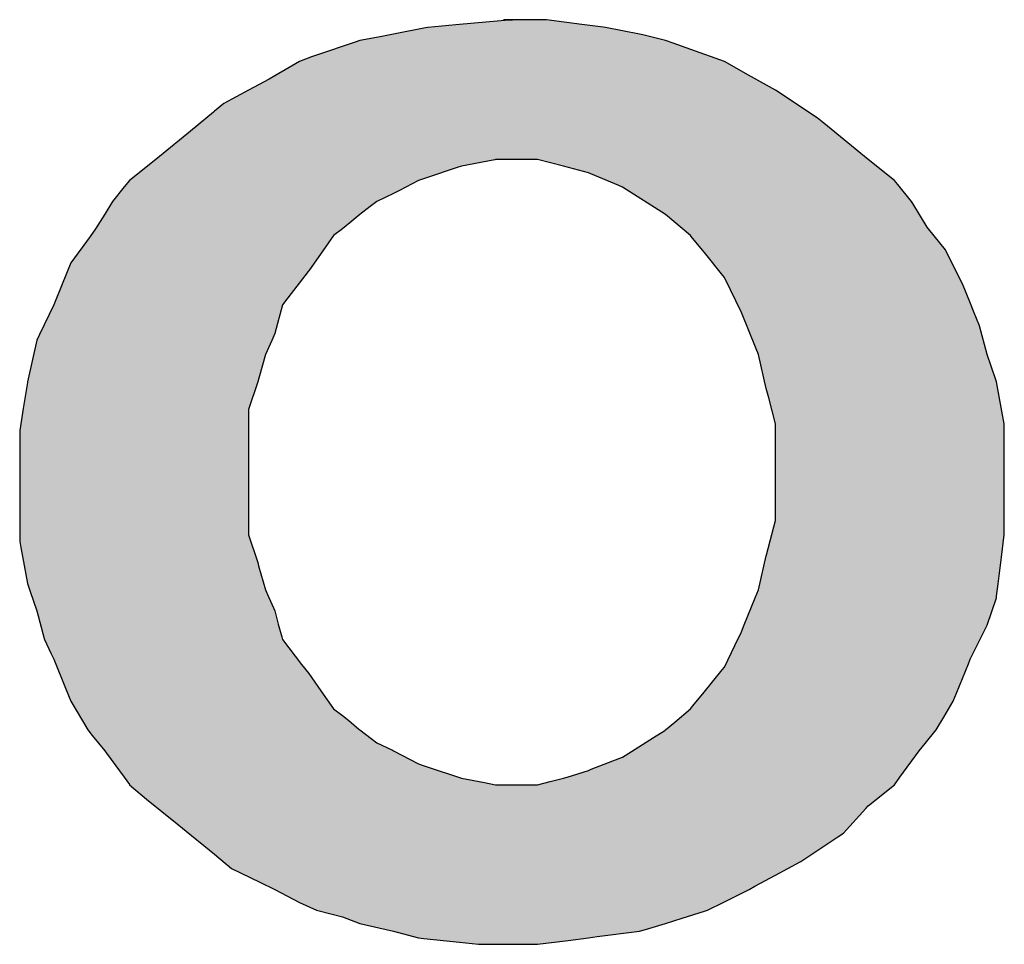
# Model space of a CAD drawing. Extents: x 520.1 to 598, y 318.7 to 360.7.
# Tile 9 of 15: x 589.858 to 590.107, y 329.064 to 329.297. Entities that reach past the tile are written whole.
import ezdxf

# ---------------------------------------------------------------- set-up
doc = ezdxf.new("R2010")
doc.units = 0
doc.layers.add('CARIMBO', color=7, linetype='CONTINUOUS')

msp = doc.modelspace()

# ---------------------------------------------------------------- hatches: boundary and pattern name
at = {"layer": 'CARIMBO'}
h = msp.add_hatch(color=7, dxfattribs=at)
h.paths.add_polyline_path([(589.90758, 329.27379), (589.90989, 329.27577), (589.91615, 329.27907), (589.92132, 329.28191), (589.92274, 329.28269), (589.929, 329.28631), (589.93201, 329.28747), (589.93328, 329.28796), (589.943, 329.2912), (589.94416, 329.29158), (589.94929, 329.29257), (589.95272, 329.29323), (589.96076, 329.29478), (589.96129, 329.29488), (589.96839, 329.29554), (589.97685, 329.29632), (589.9807, 329.29667), (589.9827, 329.29686), (589.9887, 329.29686), (589.99127, 329.29686), (590.00014, 329.29567), (590.00552, 329.29496), (590.0061, 329.29488), (590.01466, 329.29323), (590.01552, 329.29302), (590.02125, 329.29158), (590.02312, 329.29092), (590.02761, 329.28933), (590.03608, 329.28631), (590.04209, 329.28292), (590.04893, 329.27907), (590.05947, 329.27215), (590.06115, 329.27077), (590.07232, 329.2616), (590.07891, 329.25633), (590.07972, 329.25533), (590.08319, 329.25106), (590.08351, 329.25055), (590.08719, 329.2446), (590.08748, 329.24414), (590.09176, 329.23887), (590.09489, 329.23261), (590.09604, 329.2303), (590.09806, 329.22533), (590.09884, 329.22342), (590.10033, 329.21976), (590.1023, 329.21251), (590.10443, 329.20613), (590.10461, 329.20559), (590.10599, 329.1982), (590.10659, 329.19505), (590.10659, 329.19088), (590.10659, 329.18978), (590.10659, 329.18051), (590.10659, 329.17923), (590.10659, 329.17621), (590.10659, 329.1687), (590.10659, 329.16704), (590.10588, 329.16143), (590.10505, 329.15477), (590.10466, 329.15161), (590.10461, 329.15123), (590.1023, 329.14431), (590.09802, 329.13574), (590.09756, 329.13462), (590.09453, 329.12715), (590.09374, 329.1252), (590.09136, 329.12118), (590.08945, 329.11795), (590.08666, 329.11452), (590.08517, 329.11268), (590.0803, 329.10602), (590.07891, 329.10412), (590.07232, 329.09884), (590.0717, 329.09815), (590.06606, 329.09192), (590.06464, 329.09098), (590.05519, 329.08468), (590.04893, 329.08138), (590.04376, 329.07854), (590.04234, 329.07776), (590.03588, 329.07453), (590.0318, 329.07249), (590.03105, 329.07225), (590.02539, 329.07049), (590.02125, 329.06919), (590.01614, 329.06766), (590.01466, 329.06721), (590.00402, 329.06585), (590.00181, 329.06557), (589.99669, 329.06491), (589.98896, 329.06392), (589.98857, 329.06392), (589.98468, 329.06392), (589.9829, 329.06392), (589.97414, 329.06392), (589.96934, 329.06444), (589.96036, 329.06542), (589.95898, 329.06557), (589.95363, 329.06698), (589.95272, 329.06721), (589.94416, 329.06919), (589.93987, 329.07084), (589.9372, 329.07151), (589.93328, 329.07249), (589.929, 329.07446), (589.92274, 329.07776), (589.91903, 329.07955), (589.91187, 329.08303), (589.90758, 329.08665), (589.90492, 329.08881), (589.90179, 329.09133), (589.89817, 329.09425), (589.89045, 329.10049), (589.88617, 329.10411), (589.88479, 329.10599), (589.88034, 329.11209), (589.87991, 329.11268), (589.87678, 329.11653), (589.87563, 329.11795), (589.87134, 329.1252), (589.87001, 329.12848), (589.86706, 329.13574), (589.86634, 329.13729), (589.86475, 329.14069), (589.86467, 329.14098), (589.86278, 329.14794), (589.86116, 329.15277), (589.86047, 329.15485), (589.85878, 329.16386), (589.85849, 329.1654), (589.85849, 329.1701), (589.85849, 329.17396), (589.85849, 329.17923), (589.85849, 329.17994), (589.85849, 329.18451), (589.85849, 329.19174), (589.85849, 329.1934), (589.85938, 329.1989), (589.86044, 329.20542), (589.86047, 329.20559), (589.86278, 329.21614), (589.86345, 329.21754), (589.86706, 329.22503), (589.86741, 329.22589), (589.87044, 329.23336), (589.87134, 329.23558), (589.87621, 329.24224), (589.8776, 329.24414), (589.87991, 329.24787), (589.88189, 329.25106), (589.88485, 329.25471), (589.88617, 329.25633), (589.89276, 329.2616), (589.89373, 329.2624), (589.90151, 329.2688), (589.9073, 329.27356)])
h.paths.add_polyline_path([(590.02125, 329.24776), (590.02751, 329.24249), (590.02771, 329.24225), (590.03136, 329.23775), (590.03536, 329.23284), (590.03608, 329.23195), (590.0376, 329.22879), (590.04026, 329.22326), (590.04036, 329.22305), (590.04406, 329.21395), (590.04464, 329.21251), (590.04662, 329.20394), (590.04722, 329.20162), (590.04893, 329.19505), (590.04893, 329.19339), (590.04893, 329.18876), (590.04893, 329.18648), (590.04893, 329.18286), (590.04893, 329.17923), (590.04893, 329.17653), (590.04893, 329.17345), (590.04893, 329.17067), (590.0467, 329.16206), (590.04662, 329.16177), (590.04464, 329.15321), (590.04382, 329.15119), (590.04107, 329.14442), (590.04036, 329.14266), (590.03869, 329.13919), (590.03608, 329.13377), (590.03548, 329.13304), (590.03097, 329.12748), (590.02812, 329.12398), (590.02751, 329.12322), (590.02355, 329.11989), (590.02125, 329.11795), (590.02105, 329.11782), (590.01816, 329.11599), (590.01266, 329.11248), (590.01038, 329.11103), (590.00798, 329.11011), (590.00251, 329.10801), (590.00181, 329.10774), (589.99648, 329.10606), (589.99555, 329.10576), (589.99214, 329.10491), (589.98896, 329.10412), (589.98468, 329.10412), (589.9837, 329.10412), (589.97842, 329.10412), (589.9756, 329.10466), (589.96985, 329.10576), (589.96094, 329.10874), (589.96018, 329.10899), (589.95898, 329.10939), (589.95272, 329.11268), (589.95247, 329.1128), (589.94844, 329.11466), (589.94416, 329.11795), (589.94398, 329.1181), (589.94139, 329.12029), (589.93987, 329.12158), (589.93757, 329.12322), (589.93437, 329.12776), (589.93131, 329.13212), (589.92953, 329.13443), (589.92472, 329.14069), (589.92452, 329.14142), (589.92365, 329.14461), (589.92274, 329.14794), (589.92096, 329.15201), (589.92043, 329.15321), (589.9187, 329.15927), (589.91846, 329.16013), (589.91615, 329.16704), (589.91615, 329.16946), (589.91615, 329.17232), (589.91615, 329.17923), (589.91615, 329.18286), (589.91615, 329.18312), (589.91615, 329.18648), (589.91615, 329.19227), (589.91615, 329.1934), (589.91615, 329.19867), (589.91846, 329.20559), (589.91872, 329.20653), (589.92043, 329.21251), (589.92199, 329.21606), (589.92274, 329.21778), (589.92472, 329.22503), (589.92604, 329.22675), (589.93114, 329.23338), (589.93131, 329.2336), (589.9362, 329.24056), (589.93757, 329.24249), (589.93987, 329.24414), (589.94172, 329.2457), (589.94416, 329.24776), (589.94419, 329.24779), (589.9468, 329.2498), (589.94844, 329.25106), (589.95272, 329.25304), (589.95417, 329.2538), (589.95898, 329.25633), (589.96103, 329.25701), (589.96873, 329.25958), (589.96985, 329.25996), (589.97824, 329.26157), (589.97842, 329.2616), (589.98468, 329.2616), (589.98825, 329.2616), (589.98896, 329.2616), (589.99555, 329.25996), (590.00181, 329.25831), (590.00242, 329.25805), (590.00948, 329.25507), (590.01038, 329.25468)], flags=16)

# ---------------------------------------------------------------- linework, layer by layer
at = {"layer": 'CARIMBO', "color": 7, "invisible_edges": 5}
for points in [[(589.97685, 329.29632), (590.10033, 329.21976), (590.09884, 329.22342), (589.9807, 329.29667)], [(589.9804, 329.29686), (589.9804, 329.29686), (589.9827, 329.29686)], [(589.9807, 329.29667), (590.09884, 329.22342), (590.09806, 329.22533), (589.9827, 329.29686)], [(589.9827, 329.29686), (590.09806, 329.22533), (590.09604, 329.2303), (589.9887, 329.29686)], [(589.9887, 329.29686), (590.09604, 329.2303), (590.09489, 329.23261), (589.99127, 329.29686)], [(589.99127, 329.29686), (590.09489, 329.23261), (590.09176, 329.23887), (590.00014, 329.29567)], [(589.95272, 329.29323), (590.10599, 329.1982), (590.10461, 329.20559), (589.96076, 329.29478)], [(589.96076, 329.29478), (590.10461, 329.20559), (590.10443, 329.20613), (589.96129, 329.29488)], [(589.96129, 329.29488), (590.10443, 329.20613), (590.1023, 329.21251), (589.96839, 329.29554)], [(589.96839, 329.29554), (590.1023, 329.21251), (590.10033, 329.21976), (589.97685, 329.29632)], [(590.00014, 329.29567), (590.09176, 329.23887), (590.08748, 329.24414), (590.00552, 329.29496)], [(590.00552, 329.29496), (590.08748, 329.24414), (590.08719, 329.2446), (590.0061, 329.29488)], [(590.0061, 329.29488), (590.08719, 329.2446), (590.08351, 329.25055), (590.01466, 329.29323)], [(589.943, 329.2912), (590.10659, 329.18978), (590.10659, 329.19088), (589.94416, 329.29158)], [(589.94416, 329.29158), (590.10659, 329.19088), (590.10659, 329.19505), (589.94929, 329.29257)], [(589.94929, 329.29257), (590.10659, 329.19505), (590.10599, 329.1982), (589.95272, 329.29323)], [(590.01466, 329.29323), (590.08351, 329.25055), (590.08319, 329.25106), (590.01552, 329.29302)], [(590.01552, 329.29302), (590.08319, 329.25106), (590.07972, 329.25533), (590.02125, 329.29158)], [(590.02125, 329.29158), (590.07972, 329.25533), (590.07891, 329.25633), (590.02312, 329.29092)], [(589.93328, 329.28796), (590.10659, 329.18051), (590.10659, 329.18978), (589.943, 329.2912)], [(590.02312, 329.29092), (590.07891, 329.25633), (590.07232, 329.2616), (590.02761, 329.28933)], [(590.02761, 329.28933), (590.07232, 329.2616), (590.06115, 329.27077), (590.03608, 329.28631)], [(589.929, 329.28631), (590.10659, 329.17621), (590.10659, 329.17923), (589.93201, 329.28747)], [(589.93201, 329.28747), (590.10659, 329.17923), (590.10659, 329.18051), (589.93328, 329.28796)], [(589.92274, 329.28269), (590.10659, 329.1687), (590.10659, 329.17621), (589.929, 329.28631)], [(590.03608, 329.28631), (590.06115, 329.27077), (590.05947, 329.27215), (590.04209, 329.28292)], [(589.91615, 329.27907), (590.10588, 329.16143), (590.10659, 329.16704), (589.92132, 329.28191)], [(589.92132, 329.28191), (590.10659, 329.16704), (590.10659, 329.1687), (589.92274, 329.28269)], [(590.04209, 329.28292), (590.05947, 329.27215), (590.04893, 329.27907)], [(589.90989, 329.27577), (590.10505, 329.15477), (590.10588, 329.16143), (589.91615, 329.27907)], [(589.90758, 329.27379), (590.10466, 329.15161), (590.10505, 329.15477), (589.90989, 329.27577)], [(589.90151, 329.2688), (590.1023, 329.14431), (590.10461, 329.15123), (589.9073, 329.27356)], [(589.9073, 329.27356), (590.10461, 329.15123), (590.10466, 329.15161), (589.90758, 329.27379)], [(589.89373, 329.2624), (590.09802, 329.13574), (590.1023, 329.14431), (589.90151, 329.2688)], [(589.89276, 329.2616), (590.09756, 329.13462), (590.09802, 329.13574), (589.89373, 329.2624)], [(589.88617, 329.25633), (590.09453, 329.12715), (590.09756, 329.13462), (589.89276, 329.2616)], [(589.96103, 329.25701), (590.04662, 329.20394), (590.04464, 329.21251), (589.96873, 329.25958)], [(589.96873, 329.25958), (590.04464, 329.21251), (590.04406, 329.21395), (589.96985, 329.25996)], [(589.96985, 329.25996), (590.04406, 329.21395), (590.04036, 329.22305), (589.97824, 329.26157)], [(589.97824, 329.26157), (590.04036, 329.22305), (590.04026, 329.22326), (589.97842, 329.2616)], [(589.97842, 329.2616), (590.04026, 329.22326), (590.0376, 329.22879), (589.98468, 329.2616)], [(589.98468, 329.2616), (590.0376, 329.22879), (590.03608, 329.23195), (589.98825, 329.2616)], [(589.98825, 329.2616), (590.03608, 329.23195), (590.03536, 329.23284), (589.98896, 329.2616)], [(589.98896, 329.2616), (590.03536, 329.23284), (590.03136, 329.23775), (589.99555, 329.25996)], [(589.99555, 329.25996), (590.03136, 329.23775), (590.02771, 329.24225), (590.00181, 329.25831)], [(589.95898, 329.25633), (590.04722, 329.20162), (590.04662, 329.20394), (589.96103, 329.25701)], [(590.00181, 329.25831), (590.02771, 329.24225), (590.02751, 329.24249), (590.00242, 329.25805)], [(590.00242, 329.25805), (590.02751, 329.24249), (590.02125, 329.24776), (590.00948, 329.25507)], [(589.88189, 329.25106), (590.09136, 329.12118), (590.09374, 329.1252), (589.88485, 329.25471)], [(589.88485, 329.25471), (590.09374, 329.1252), (590.09453, 329.12715), (589.88617, 329.25633)], [(589.95417, 329.2538), (590.04893, 329.19505), (590.04722, 329.20162), (589.95898, 329.25633)], [(590.00948, 329.25507), (590.02125, 329.24776), (590.01038, 329.25468)], [(589.94844, 329.25106), (590.04893, 329.18876), (590.04893, 329.19339), (589.95272, 329.25304)], [(589.95272, 329.25304), (590.04893, 329.19339), (590.04893, 329.19505), (589.95417, 329.2538)], [(589.87991, 329.24787), (590.08945, 329.11795), (590.09136, 329.12118), (589.88189, 329.25106)], [(589.94419, 329.24779), (590.04893, 329.18286), (590.04893, 329.18648), (589.9468, 329.2498)], [(589.9468, 329.2498), (590.04893, 329.18648), (590.04893, 329.18876), (589.94844, 329.25106)], [(589.8776, 329.24414), (590.08666, 329.11452), (590.08945, 329.11795), (589.87991, 329.24787)], [(589.94172, 329.2457), (590.04893, 329.17923), (590.04893, 329.18281), (589.94416, 329.24776)], [(589.94416, 329.24776), (590.04893, 329.18281), (590.04893, 329.18286), (589.94419, 329.24779)], [(589.93987, 329.24414), (590.04893, 329.17653), (590.04893, 329.17923), (589.94172, 329.2457)], [(589.87134, 329.23558), (590.0803, 329.10602), (590.08517, 329.11268), (589.87621, 329.24224)], [(589.87621, 329.24224), (590.08517, 329.11268), (590.08666, 329.11452), (589.8776, 329.24414)], [(589.9362, 329.24056), (590.04893, 329.17067), (590.04893, 329.17345), (589.93757, 329.24249)], [(589.93757, 329.24249), (590.04893, 329.17345), (590.04893, 329.17653), (589.93987, 329.24414)], [(589.93131, 329.2336), (590.0467, 329.16206), (590.04893, 329.17067), (589.9362, 329.24056)], [(589.87044, 329.23336), (590.07891, 329.10412), (590.0803, 329.10602), (589.87134, 329.23558)], [(589.86741, 329.22589), (590.07232, 329.09884), (590.07891, 329.10412), (589.87044, 329.23336)], [(589.92604, 329.22675), (590.04464, 329.15321), (590.04662, 329.16177), (589.93114, 329.23338)], [(589.93114, 329.23338), (590.04662, 329.16177), (590.0467, 329.16206), (589.93131, 329.2336)], [(589.86345, 329.21754), (590.06606, 329.09192), (590.0717, 329.09815), (589.86706, 329.22503)], [(589.86706, 329.22503), (590.0717, 329.09815), (590.07232, 329.09884), (589.86741, 329.22589)], [(589.92274, 329.21778), (590.04107, 329.14442), (590.04382, 329.15119), (589.92472, 329.22503)], [(589.92472, 329.22503), (590.04382, 329.15119), (590.04464, 329.15321), (589.92604, 329.22675)], [(589.86278, 329.21614), (590.06464, 329.09098), (590.06606, 329.09192), (589.86345, 329.21754)], [(589.92199, 329.21606), (590.04036, 329.14266), (590.04107, 329.14442), (589.92274, 329.21778)], [(589.86047, 329.20559), (590.05534, 329.08477), (590.06464, 329.09098), (589.86278, 329.21614)], [(589.92043, 329.21251), (590.03869, 329.13919), (590.04036, 329.14266), (589.92199, 329.21606)], [(589.91872, 329.20653), (590.03608, 329.13377), (590.03869, 329.13919), (589.92043, 329.21251)], [(589.85938, 329.1989), (590.04893, 329.08138), (590.05519, 329.08468), (589.86044, 329.20542)], [(589.86044, 329.20542), (590.05519, 329.08468), (590.05534, 329.08477), (589.86047, 329.20559)], [(589.91615, 329.19867), (590.03097, 329.12748), (590.03548, 329.13304), (589.91846, 329.20559)], [(589.91846, 329.20559), (590.03548, 329.13304), (590.03608, 329.13377), (589.91872, 329.20653)], [(589.85849, 329.1934), (590.04376, 329.07854), (590.04893, 329.08138), (589.85938, 329.1989)], [(589.91615, 329.1934), (590.02812, 329.12398), (590.03097, 329.12748), (589.91615, 329.19867)], [(589.85849, 329.19174), (590.04234, 329.07776), (590.04376, 329.07854), (589.85849, 329.1934)], [(589.91615, 329.19227), (590.02751, 329.12322), (590.02812, 329.12398), (589.91615, 329.1934)], [(589.91615, 329.18648), (590.02355, 329.11989), (590.02751, 329.12322), (589.91615, 329.19227)], [(589.85849, 329.18451), (590.03588, 329.07453), (590.04234, 329.07776), (589.85849, 329.19174)], [(589.91615, 329.18312), (590.02125, 329.11795), (590.02355, 329.11989), (589.91615, 329.18648)], [(589.85849, 329.17994), (590.0318, 329.07249), (590.03588, 329.07453), (589.85849, 329.18451)], [(589.91615, 329.18286), (590.02105, 329.11782), (590.02125, 329.11795), (589.91615, 329.18312)], [(589.91615, 329.17923), (590.01816, 329.11599), (590.02105, 329.11782), (589.91615, 329.18286)], [(589.85849, 329.17923), (590.03105, 329.07225), (590.0318, 329.07249), (589.85849, 329.17994)], [(589.85849, 329.17396), (590.02539, 329.07049), (590.03105, 329.07225), (589.85849, 329.17923)], [(589.91615, 329.17232), (590.01266, 329.11248), (590.01816, 329.11599), (589.91615, 329.17923)], [(589.85849, 329.1701), (590.02125, 329.06919), (590.02539, 329.07049), (589.85849, 329.17396)], [(589.85849, 329.1654), (590.01614, 329.06766), (590.02125, 329.06919), (589.85849, 329.1701)], [(589.91615, 329.16946), (590.01038, 329.11103), (590.01266, 329.11248), (589.91615, 329.17232)], [(589.91615, 329.16704), (590.00798, 329.11011), (590.01038, 329.11103), (589.91615, 329.16946)], [(589.85878, 329.16386), (590.01466, 329.06721), (590.01614, 329.06766), (589.85849, 329.1654)], [(589.91846, 329.16013), (590.00251, 329.10801), (590.00798, 329.11011), (589.91615, 329.16704)], [(589.86047, 329.15485), (590.00402, 329.06585), (590.01466, 329.06721), (589.85878, 329.16386)], [(589.9187, 329.15927), (590.00181, 329.10774), (590.00251, 329.10801), (589.91846, 329.16013)], [(589.92043, 329.15321), (589.99648, 329.10606), (590.00181, 329.10774), (589.9187, 329.15927)], [(589.86116, 329.15277), (590.00181, 329.06557), (590.00402, 329.06585), (589.86047, 329.15485)], [(589.86278, 329.14794), (589.99669, 329.06491), (590.00181, 329.06557), (589.86116, 329.15277)], [(589.92096, 329.15201), (589.99555, 329.10576), (589.99648, 329.10606), (589.92043, 329.15321)], [(589.92274, 329.14794), (589.99214, 329.10491), (589.99555, 329.10576), (589.92096, 329.15201)], [(589.86467, 329.14098), (589.98896, 329.06392), (589.99669, 329.06491), (589.86278, 329.14794)], [(589.92365, 329.14461), (589.98896, 329.10412), (589.99214, 329.10491), (589.92274, 329.14794)], [(589.92452, 329.14142), (589.98468, 329.10412), (589.98896, 329.10412), (589.92365, 329.14461)], [(589.86475, 329.14069), (589.98857, 329.06392), (589.98896, 329.06392), (589.86467, 329.14098)], [(589.86634, 329.13729), (589.98468, 329.06392), (589.98857, 329.06392), (589.86475, 329.14069)], [(589.92472, 329.14069), (589.9837, 329.10412), (589.98468, 329.10412), (589.92452, 329.14142)], [(589.92953, 329.13443), (589.97842, 329.10412), (589.9837, 329.10412), (589.92472, 329.14069)], [(589.86706, 329.13574), (589.9829, 329.06392), (589.98468, 329.06392), (589.86634, 329.13729)], [(589.87001, 329.12848), (589.97414, 329.06392), (589.9829, 329.06392), (589.86706, 329.13574)], [(589.93131, 329.13212), (589.9756, 329.10466), (589.97842, 329.10412), (589.92953, 329.13443)], [(589.93437, 329.12776), (589.96985, 329.10576), (589.9756, 329.10466), (589.93131, 329.13212)], [(589.87134, 329.1252), (589.96934, 329.06444), (589.97414, 329.06392), (589.87001, 329.12848)], [(589.93757, 329.12322), (589.96094, 329.10874), (589.96985, 329.10576), (589.93437, 329.12776)], [(589.87563, 329.11795), (589.96036, 329.06542), (589.96934, 329.06444), (589.87134, 329.1252)], [(589.93987, 329.12158), (589.96018, 329.10899), (589.96094, 329.10874), (589.93757, 329.12322)], [(589.94139, 329.12029), (589.95898, 329.10939), (589.96018, 329.10899), (589.93987, 329.12158)], [(589.94398, 329.1181), (589.95272, 329.11268), (589.95898, 329.10939), (589.94139, 329.12029)], [(589.87678, 329.11653), (589.95898, 329.06557), (589.96036, 329.06542), (589.87563, 329.11795)], [(589.94416, 329.11795), (589.95247, 329.1128), (589.95272, 329.11268), (589.94398, 329.1181)], [(589.94844, 329.11466), (589.94844, 329.11466), (589.95247, 329.1128), (589.94416, 329.11795)], [(589.87991, 329.11268), (589.95363, 329.06698), (589.95898, 329.06557), (589.87678, 329.11653)], [(589.88034, 329.11209), (589.95272, 329.06721), (589.95363, 329.06698), (589.87991, 329.11268)], [(589.88479, 329.10599), (589.94416, 329.06919), (589.95272, 329.06721), (589.88034, 329.11209)], [(589.88614, 329.10415), (589.93987, 329.07084), (589.94416, 329.06919), (589.88479, 329.10599)], [(589.88617, 329.10412), (589.93982, 329.07085), (589.93987, 329.07084), (589.88614, 329.10415)], [(589.89045, 329.10049), (589.9372, 329.07151), (589.93982, 329.07085), (589.88617, 329.10412)], [(589.89817, 329.09425), (589.93328, 329.07249), (589.9372, 329.07151), (589.89045, 329.10049)], [(589.90179, 329.09133), (589.929, 329.07446), (589.93328, 329.07249), (589.89817, 329.09425)], [(589.90492, 329.08881), (589.92274, 329.07776), (589.929, 329.07446), (589.90179, 329.09133)], [(589.90758, 329.08665), (589.91903, 329.07955), (589.92274, 329.07776), (589.90492, 329.08881)], [(589.91187, 329.08303), (589.91187, 329.08303), (589.91903, 329.07955), (589.90758, 329.08665)]]:
    msp.add_3dface(points, dxfattribs=at)

doc.saveas('drawing.dxf')
